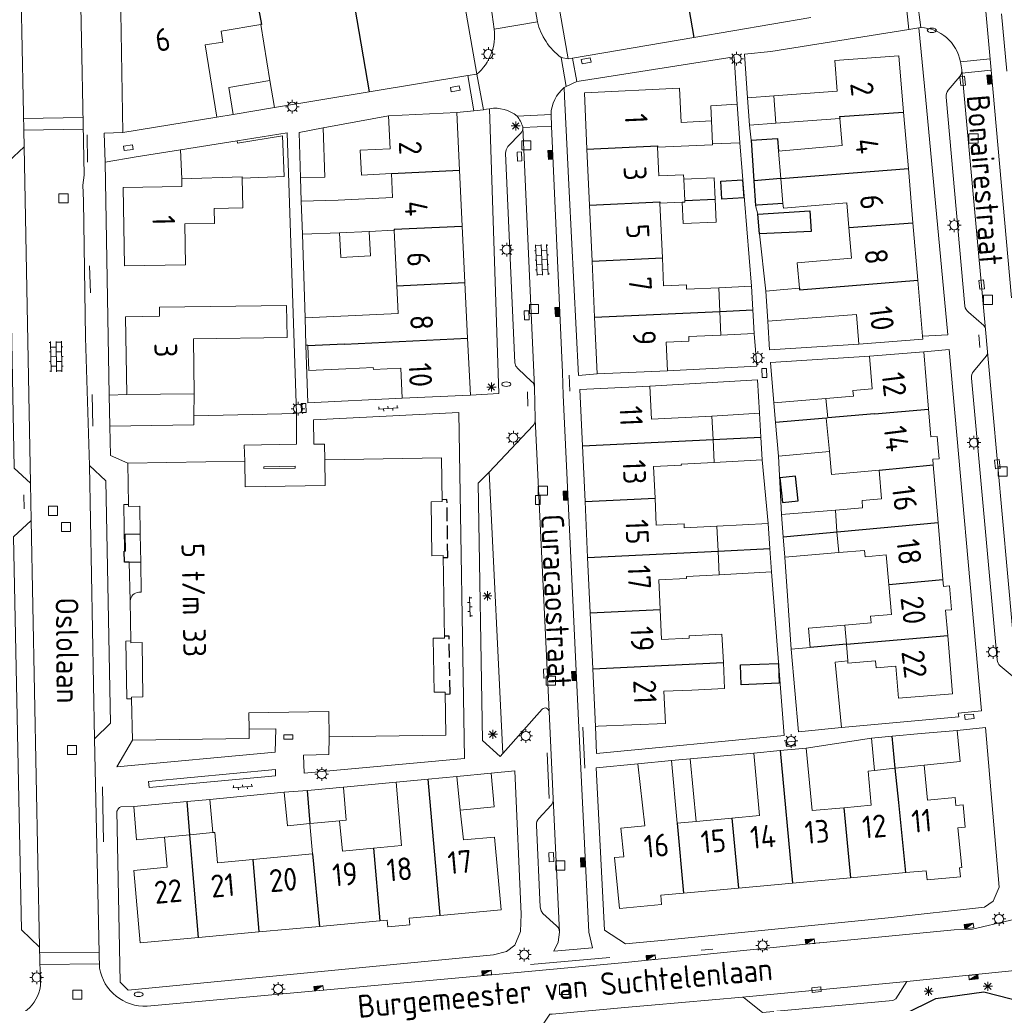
# Model space of a CAD drawing. Extents: x 168769 to 512904, y 516715 to 1559940.
# Tile 70 of 186: x 169092 to 169200, y 519650 to 519758. Entities that reach past the tile are written whole.
import ezdxf

# ---------------------------------------------------------------- set-up
doc = ezdxf.new("R2010")
doc.units = 0
doc.header["$MEASUREMENT"] = 0
doc.linetypes.add('OVERBOUW', pattern=[2, 1.5, -0.5])
doc.layers.get('0').update_dxf_attribs({"linetype": 'CONTINUOUS'})
for name, color, linetype, lineweight in [('B01_HOOFDGEBOUW', 10, 'CONTINUOUS', 0), ('B02_bijgebouw', 12, 'CONTINUOUS', 0), ('B07_scheidingsmuur', 14, 'CONTINUOUS', 25), ('B51_Luifel', 7, 'OVERBOUW', 25), ('Q04_wegmarkering', 7, 'CONTINUOUS', 0), ('Q21_LANTAARNPAAL', 7, 'CONTINUOUS', 18), ('Q23_kolk', 7, 'CONTINUOUS', 18), ('Q26_BOOM', 7, 'CONTINUOUS', 18), ('Q28_rioolput', 7, 'CONTINUOUS', 18), ('Q92_BRANDKRAAN', 7, 'CONTINUOUS', 0), ('Q96_STRAATKOLK', 7, 'CONTINUOUS', 0), ('Q97_TROTTOIRKOLK', 7, 'CONTINUOUS', 0), ('S02_symb_open_verh', 7, 'CONTINUOUS', 13), ('T01_Muur', 10, 'CONTINUOUS', 0), ('T02_RASTER', 34, 'CONTINUOUS', 0), ('V00_kant_verharding', 252, 'CONTINUOUS', 0), ('V04_Kant_op_inrit', 254, 'CONTINUOUS', 13), ('V11_VERKEERSDREMPEL', 7, 'CONTINUOUS', 0)]:
    doc.layers.add(name, color=color, linetype=linetype, lineweight=lineweight)
for name, color, linetype in [('B14_dakrand_bijgebouw', 30, 'CONTINUOUS'), ('T20_TALUD', 34, 'CONTINUOUS'), ('Z02_Huisnummer', 253, 'CONTINUOUS'), ('Z06_STRAATNAAM', 7, 'CONTINUOUS')]:
    doc.layers.add(name, color=color, linetype=linetype)
doc.styles.add('ISOCP', font='isocp.shx', dxfattribs={"height": 1.8})

# ---------------------------------------------------------------- blocks, each defined once
blk = doc.blocks.new('Q21')
at = {"color": 0}
for points in [[(-1.5, 0), (-1, 0)], [(-1.06, 1.06), (-0.71, 0.71)], [(0, 1.5), (0, 1)], [(1.06, 1.06), (0.71, 0.71)], [(1.5, 0), (1, 0)], [(-1.06, -1.06), (-0.71, -0.71)], [(0, -1.5), (0, -1)], [(1.06, -1.06), (0.71, -0.71)]]:
    blk.add_lwpolyline(points, dxfattribs=at)
blk.add_circle((0, 0), 1, dxfattribs=at)
blk = doc.blocks.new('Q26')
at = {"color": 0}
for p, q in [((-1, 0), (1, 0)), ((-0.7, 0.7), (0.7, -0.7)), ((0.7, 0.7), (-0.7, -0.7)), ((0, 1), (0, -1))]:
    blk.add_line(p, q, dxfattribs=at)
blk = doc.blocks.new('Q28')
at = {"color": 0}
blk.add_lwpolyline([(1, 1), (1, -1), (-1, -1), (-1, 1)], close=True, dxfattribs=at)
blk = doc.blocks.new('Q97')
blk.add_hatch(color=256).paths.add_polyline_path([(-1, 1), (-1, 0), (1, 1)])
blk.add_line((1, 1), (-1, 0))
at = {"color": 0}
for points in [[(-1, 0), (-1, 1), (1, 1), (1, 0), (-1, 0)], [(0, 0.8), (0, 1)]]:
    blk.add_lwpolyline(points, dxfattribs=at)
blk = doc.blocks.new('Q23')
at = {"color": 0}
blk.add_lwpolyline([(0.99, -0.5), (-0.99, -0.5), (-0.99, 0.5), (0.99, 0.5), (0.99, -0.5)], dxfattribs=at)
blk = doc.blocks.new('Q96')
for p, q in [((-1, 0.88), (1, 0.88)), ((-1, 0.75), (1, 0.75)), ((-1, 0.63), (1, 0.63)), ((-1, 0.5), (1, 0.5)), ((-1, 0.38), (1, 0.38)), ((-1, 0.25), (1, 0.25)), ((-1, 0.12), (1, 0.12))]:
    blk.add_line(p, q)
at = {"color": 0}
blk.add_lwpolyline([(1, 1), (1, 0), (-1, 0), (-1, 1), (1, 1)], dxfattribs=at)
blk = doc.blocks.new('Q92')
at = {"color": 0}
blk.add_ellipse((0, 0), major_axis=(-0.991, 0), ratio=0.499983, start_param=1.570796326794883, end_param=7.853981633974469, dxfattribs=at)
blk = doc.blocks.new('S024')
at = {"color": 0}
for p, q in [((0, 1.2), (6.7, 1.2)), ((0, 0), (6.7, 0)), ((0.2, 1.2), (0.2, 0)), ((1.25, 1.5), (1.25, 1.2)), ((1.25, 0), (1.25, -1.2)), ((2.3, 1.2), (2.3, 0)), ((3.35, 1.5), (3.35, 1.2)), ((3.35, 0), (3.35, -1.2)), ((4.4, 1.2), (4.4, 0)), ((5.45, 1.5), (5.45, 1.2)), ((5.45, 0), (5.45, -1.2)), ((6.5, 1.2), (6.5, 0)), ((0, -1.2), (6.7, -1.2)), ((0.2, -1.2), (0.2, -1.5)), ((2.3, -1.2), (2.3, -1.5)), ((4.4, -1.2), (4.4, -1.5)), ((6.5, -1.2), (6.5, -1.5))]:
    blk.add_line(p, q, dxfattribs=at)
blk = doc.blocks.new('S026')
for p, q in [((0, 0), (4.4, 0)), ((0.2, 0.5), (0.2, 0)), ((1.2, 0), (1.2, -0.5)), ((2.2, 0.5), (2.2, 0)), ((3.2, 0), (3.2, -0.5)), ((4.2, 0.5), (4.2, 0))]:
    blk.add_line(p, q)

msp = doc.modelspace()

# ---------------------------------------------------------------- linework, layer by layer
at = {"layer": 'B01_HOOFDGEBOUW'}
msp.add_line((169103.51, 519704.99), (169104.74, 519705.02), dxfattribs=at)
for points in [[(169151.8, 519754.13), (169149.54, 519767.14), (169149.65, 519767.16), (169149.39, 519771.26), (169149.74, 519771.31), (169149.28, 519774.13), (169162.2, 519776.29)], [(169102.88, 519746.04), (169102.54, 519765.87), (169116.15, 519768.32)], [(169139.15, 519767.36), (169141.76, 519752.46)], [(169178.45, 519758.7), (169165.61, 519756.5)], [(169199.39, 519759.09), (169199.96, 519752.8)], [(169111.92, 519755.67), (169113.87, 519755.99), (169113.67, 519757.18), (169118.03, 519757.9)], [(169119.04, 519751.75), (169118.03, 519757.9)], [(169165.61, 519756.5), (169152.28, 519754.21)], [(169113.22, 519747.75), (169111.92, 519755.67)], [(169152.28, 519754.21), (169151.8, 519754.13)], [(169188.64, 519748.27), (169188.11, 519754.47), (169181.08, 519753.95)], [(169181.08, 519753.95), (169181.33, 519750.59), (169174.37, 519750.07)], [(169129.92, 519750.51), (169140.79, 519752.31)], [(169141.76, 519752.46), (169140.79, 519752.31)], [(169119.53, 519748.79), (169119.04, 519751.75)], [(169129.92, 519750.51), (169119.53, 519748.79)], [(169153.57, 519750.42), (169164.03, 519750.93), (169164.22, 519747.16), (169167.55, 519747.32)], [(169153.57, 519750.42), (169153.85, 519744.22)], [(169174.6, 519747.08), (169174.37, 519750.07)], [(169102.88, 519746.04), (169113.22, 519747.75)], [(169132.07, 519747.89), (169132.24, 519744.26), (169128.94, 519744.1), (169129.08, 519741.38), (169132.37, 519741.54)], [(169139.56, 519748.25), (169132.07, 519747.89)], [(169139.86, 519741.91), (169139.56, 519748.25)], [(169189.16, 519742.11), (169188.64, 519748.27)], [(169167.55, 519747.32), (169167.65, 519744.81)], [(169181.62, 519747.6), (169174.6, 519747.08)], [(169174.9, 519744.02), (169181.88, 519744.61), (169181.62, 519747.6)], [(169167.65, 519744.81), (169167.65, 519744.71), (169161.6, 519744.44)], [(169153.85, 519744.22), (169154.14, 519738.09)], [(169161.6, 519744.44), (169161.74, 519741.29), (169164.47, 519741.41)], [(169175.39, 519738.27), (169175.16, 519740.99), (169174.9, 519744.02)], [(169132.37, 519741.54), (169132.5, 519738.92)], [(169140.16, 519735.77), (169139.86, 519741.91)], [(169164.47, 519741.41), (169164.49, 519740.91)], [(169189.66, 519736.14), (169189.16, 519742.11)], [(169109.35, 519740.95), (169109.37, 519740.13), (169102.93, 519740.03), (169103.06, 519731.41), (169109.77, 519731.52)], [(169109.35, 519740.95), (169116, 519741.17)], [(169109.77, 519731.52), (169109.7, 519736.01), (169112.93, 519736.06), (169112.9, 519737.72), (169116.05, 519737.77), (169116, 519741.05)], [(169116, 519741.05), (169116, 519741.17)], [(169164.49, 519740.91), (169164.6, 519738.57)], [(169126.52, 519738.63), (169122.48, 519738.5)], [(169122.6, 519734.9), (169122.48, 519738.5)], [(169126.52, 519738.63), (169132.5, 519738.92)], [(169154.14, 519738.09), (169154.42, 519731.92)], [(169161.88, 519738.29), (169164.32, 519738.4)], [(169162.15, 519732.27), (169161.88, 519738.29)], [(169164.32, 519738.4), (169164.6, 519738.41)], [(169164.6, 519738.57), (169164.6, 519738.41)], [(169175.39, 519738.27), (169175.44, 519737.74), (169182.41, 519738.33), (169182.64, 519735.63)], [(169190.19, 519729.84), (169189.66, 519736.14)], [(169126.69, 519735.03), (169122.6, 519734.9)], [(169129.94, 519735.19), (169126.69, 519735.03)], [(169132.67, 519735.32), (169129.94, 519735.19)], [(169132.67, 519735.32), (169132.96, 519729.23)], [(169140.46, 519729.58), (169140.16, 519735.77)], [(169182.64, 519735.63), (169182.93, 519732.25), (169176.95, 519731.74), (169177.19, 519728.95)], [(169154.42, 519731.92), (169154.7, 519725.78)], [(169162.15, 519732.27), (169162.28, 519729.23)], [(169140.75, 519723.48), (169140.46, 519729.58)], [(169162.28, 519729.23), (169164.78, 519729.34), (169164.8, 519728.84), (169168.35, 519729)], [(169190.71, 519723.68), (169190.19, 519729.84)], [(169132.96, 519729.23), (169133.11, 519726.18)], [(169168.35, 519729), (169168.47, 519726.4)], [(169175.48, 519728.8), (169173.49, 519728.63)], [(169173.49, 519728.63), (169173.74, 519725.34)], [(169177.19, 519728.95), (169175.48, 519728.8)], [(169103.17, 519725.81), (169106.92, 519725.87), (169106.91, 519726.86)], [(169120.86, 519727.07), (169106.91, 519726.86)], [(169110.73, 519717.36), (169110.64, 519723.39), (169120.91, 519723.54), (169120.86, 519727.07)], [(169122.9, 519725.69), (169133.11, 519726.18)], [(169168.47, 519726.4), (169168.58, 519723.8)], [(169173.74, 519725.34), (169183.48, 519726.08), (169183.73, 519722.81)], [(169103.17, 519725.81), (169103.3, 519717.26)], [(169122.99, 519722.69), (169122.9, 519725.69)], [(169154.7, 519725.78), (169154.99, 519719.53)], [(169141.05, 519717.22), (169140.75, 519723.48)], [(169162.56, 519723.03), (169165.06, 519723.14), (169165.04, 519723.64), (169168.58, 519723.8)], [(169162.7, 519719.88), (169162.56, 519723.03)], [(169183.73, 519722.81), (169190.74, 519723.34), (169190.71, 519723.68)], [(169123.19, 519722.7), (169122.99, 519722.69)], [(169123.19, 519722.63), (169123.19, 519722.7)], [(169127.36, 519720.08), (169123.3, 519719.9), (169123.19, 519722.63)], [(169190.85, 519721.95), (169184.89, 519721.49)], [(169191.38, 519715.66), (169190.85, 519721.95)], [(169184.89, 519721.49), (169185.19, 519717.9), (169183.07, 519717.72), (169183.12, 519717.11), (169180.11, 519716.85)], [(169133.56, 519716.86), (169133.4, 519720.18), (169130.4, 519720.03), (169130.39, 519720.23), (169127.36, 519720.08)], [(169154.99, 519719.53), (169162.7, 519719.88)], [(169160.76, 519718.21), (169153.08, 519717.82), (169153.36, 519711.64)], [(169160.76, 519718.21), (169160.93, 519714.56), (169167.59, 519714.9)], [(169103.3, 519717.26), (169110.73, 519717.36)], [(169133.56, 519716.86), (169141.05, 519717.22)], [(169180.11, 519716.85), (169180.3, 519714.7)], [(169191.38, 519715.66), (169191.64, 519712.61), (169192.34, 519712.67), (169192.54, 519710.22), (169191.85, 519710.16), (169191.9, 519709.54)], [(169167.59, 519714.9), (169167.72, 519712.35)], [(169180.3, 519714.7), (169180.15, 519714.68)], [(169180.15, 519714.68), (169180.49, 519711.03)], [(169167.72, 519712.35), (169167.84, 519709.8)], [(169153.36, 519711.64), (169153.65, 519705.53)], [(169180.49, 519711.03), (169180.73, 519708.49)], [(169103.43, 519709.74), (169116.26, 519709.95)], [(169116.26, 519709.95), (169116.3, 519707.15), (169125.1, 519707.29), (169125.06, 519710.09)], [(169125.06, 519710.09), (169137.89, 519710.31)], [(169125.55, 519679.66), (169138.37, 519679.87), (169138.3, 519684.59), (169137.07, 519684.57), (169136.97, 519690.5), (169138.2, 519690.52), (169138.05, 519699.58), (169136.82, 519699.56), (169136.73, 519705.49), (169137.96, 519705.51), (169137.89, 519710.31)], [(169103.43, 519709.74), (169103.51, 519705.2), (169103.51, 519704.99)], [(169161.18, 519709.37), (169164.23, 519709.52), (169164.22, 519709.62), (169167.84, 519709.8)], [(169161.34, 519705.88), (169161.18, 519709.37)], [(169185.95, 519708.98), (169180.73, 519708.49)], [(169185.95, 519708.98), (169186.21, 519705.83), (169184.07, 519705.65), (169184.13, 519704.84), (169181.14, 519704.59)], [(169192.43, 519703.23), (169191.9, 519709.54)], [(169161.47, 519702.93), (169161.34, 519705.88)], [(169104.74, 519705.02), (169104.79, 519701.95), (169104.85, 519698.88)], [(169153.65, 519705.53), (169153.93, 519699.36)], [(169181.53, 519699.91), (169181.32, 519702.2), (169181.14, 519704.59)], [(169161.47, 519702.93), (169164.52, 519703.07), (169164.54, 519702.64), (169168.13, 519702.81)], [(169168.13, 519702.81), (169168.27, 519700.08)], [(169192.96, 519696.96), (169192.43, 519703.23)], [(169187.01, 519696.42), (169186.72, 519699.66), (169184.41, 519699.45), (169184.34, 519700.16), (169181.53, 519699.91)], [(169153.93, 519699.36), (169154.21, 519693.31)], [(169168.27, 519700.08), (169168.38, 519697.47)], [(169104.85, 519698.88), (169103.59, 519698.87), (169103.67, 519694.63)], [(169104.85, 519698.88), (169104.9, 519695.57), (169104.63, 519695.57)], [(169161.75, 519696.92), (169164.79, 519697.06), (169164.78, 519697.29), (169168.38, 519697.47)], [(169161.9, 519693.67), (169161.75, 519696.92)], [(169192.96, 519696.96), (169193.02, 519696.2), (169193.68, 519696.25), (169193.9, 519693.63), (169193.24, 519693.58), (169193.48, 519690.81)], [(169187.01, 519696.42), (169187.3, 519693.11)], [(169103.67, 519694.63), (169103.76, 519690.21)], [(169162.06, 519690.38), (169161.9, 519693.67)], [(169154.21, 519693.31), (169154.5, 519687.15)], [(169187.3, 519693.11), (169185, 519692.92), (169185.06, 519692.2), (169182.19, 519691.96)], [(169182.36, 519689.84), (169182.19, 519691.96)], [(169162.06, 519690.38), (169165.1, 519690.52)], [(169165.1, 519690.52), (169165.09, 519690.77), (169168.69, 519690.94), (169168.84, 519687.84)], [(169188.08, 519683.92), (169194.02, 519684.41), (169193.48, 519690.81)], [(169103.76, 519690.21), (169103.76, 519690.01), (169104.99, 519690.04), (169105.07, 519684.07)], [(169182.51, 519688.01), (169182.36, 519689.84)], [(169154.5, 519687.15), (169154.79, 519680.83)], [(169168.84, 519687.84), (169168.97, 519684.99)], [(169182.53, 519687.76), (169182.51, 519688.01)], [(169188.08, 519683.92), (169187.79, 519687.45), (169185.63, 519687.27), (169185.57, 519688.01), (169182.53, 519687.76)], [(169165.37, 519684.82), (169168.97, 519684.99)], [(169103.84, 519684.04), (169105.07, 519684.07)], [(169103.84, 519683.85), (169103.84, 519684.04)], [(169155.08, 519680.84), (169162.48, 519681.16), (169162.32, 519684.68)], [(169162.32, 519684.68), (169165.37, 519684.82)], [(169103.94, 519679.31), (169103.84, 519683.85)], [(169116.74, 519680.51), (169116.71, 519682.33), (169125.5, 519682.47), (169125.55, 519679.66)], [(169154.79, 519680.83), (169155.08, 519680.84)], [(169103.94, 519679.31), (169116.75, 519679.51), (169116.74, 519680.51)], [(169172.17, 519677.89), (169175.08, 519678.16)], [(169172.17, 519677.89), (169172.8, 519671.03)], [(169175.08, 519678.16), (169177.93, 519678.43)], [(169177.93, 519678.43), (169178.59, 519671.57)], [(169159.45, 519676.73), (169160.21, 519669.9), (169157.59, 519669.64), (169157.89, 519666.49), (169156.9, 519666.41), (169157.45, 519660.83), (169162.06, 519661.28), (169161.96, 519662.28)], [(169159.45, 519676.73), (169163.13, 519677.07)], [(169163.76, 519670.19), (169163.13, 519677.07)], [(169190.89, 519676.58), (169187.73, 519676.25), (169185.43, 519675.98)], [(169191.25, 519672.74), (169190.89, 519676.58)], [(169139.55, 519675.33), (169136.4, 519675.04)], [(169139.94, 519671.64), (169139.55, 519675.33)], [(169184.73, 519675.91), (169185.43, 519675.98)], [(169185.08, 519672.17), (169184.73, 519675.91)], [(169132.89, 519674.71), (169133.5, 519667.73), (169130.42, 519667.45)], [(169136.4, 519675.04), (169132.89, 519674.71)], [(169182.06, 519671.89), (169185.08, 519672.17)], [(169194.29, 519673.02), (169194.38, 519672.13), (169195.18, 519672.2), (169195.41, 519669.74), (169194.61, 519669.67), (169195.03, 519665.33), (169194.79, 519665.3), (169194.88, 519664.31), (169191.21, 519663.97), (169191.12, 519664.97), (169188.87, 519664.76)], [(169194.29, 519673.02), (169191.25, 519672.74)], [(169140.29, 519668.35), (169139.94, 519671.64)], [(169172.8, 519671.03), (169169.76, 519670.75)], [(169178.59, 519671.57), (169182.06, 519671.89)], [(169123.4, 519670.15), (169123.47, 519670.16)], [(169123.4, 519670.15), (169123.7, 519666.82)], [(169123.47, 519670.16), (169126.66, 519670.46)], [(169130.42, 519667.45), (169127, 519667.13), (169126.66, 519670.46)], [(169165.85, 519670.39), (169163.76, 519670.19)], [(169169.76, 519670.75), (169165.85, 519670.39)], [(169110.24, 519668.92), (169107.44, 519668.65)], [(169112.78, 519669.16), (169110.24, 519668.92)], [(169113.28, 519665.84), (169112.98, 519669.18), (169112.78, 519669.16)], [(169107.44, 519668.65), (169107.74, 519665.35), (169104.07, 519665.01), (169104.79, 519657.07), (169111.18, 519657.65)], [(169143.72, 519668.65), (169140.29, 519668.35)], [(169143.72, 519668.65), (169144.43, 519660.67)], [(169117.17, 519666.21), (169123.7, 519666.82)], [(169113.28, 519665.84), (169117.17, 519666.21)], [(169182.81, 519664.2), (169188.87, 519664.76)], [(169170.49, 519663.07), (169176.45, 519663.62)], [(169176.45, 519663.62), (169182.81, 519664.2)], [(169164.46, 519662.52), (169161.96, 519662.28)], [(169164.46, 519662.52), (169170.49, 519663.07)], [(169144.43, 519660.67), (169137.72, 519660.07)], [(169131.11, 519659.46), (169124.47, 519658.86)], [(169131.92, 519659.54), (169131.11, 519659.46)], [(169134.33, 519659.77), (169134.4, 519659.02), (169131.99, 519658.81), (169131.92, 519659.54)], [(169137.72, 519660.07), (169134.33, 519659.77)], [(169111.18, 519657.65), (169117.81, 519658.26)], [(169117.81, 519658.26), (169124.47, 519658.86)]]:
    msp.add_lwpolyline(points, dxfattribs=at)
msp.add_lwpolyline([(169104.63, 519695.57, 0.336864), (169103.67, 519694.63)], format="xyb", dxfattribs=at)
at = {"layer": 'B02_bijgebouw'}
for points in [[(169115.01, 519748.04), (169114.52, 519751), (169119.04, 519751.75)], [(169174.37, 519750.07), (169171.51, 519749.86)], [(169167.55, 519747.32), (169167.47, 519748.97), (169170.36, 519749.16)], [(169170.65, 519744.92), (169170.36, 519749.16)], [(169171.73, 519746.87), (169171.51, 519749.86)], [(169119.53, 519748.79), (169115.01, 519748.04)], [(169174.6, 519747.08), (169171.73, 519746.87)], [(169120.58, 519741.21), (169120.42, 519745.68), (169115.48, 519744.88), (169115.44, 519745.13)], [(169122.25, 519746.07), (169124.89, 519746.56)], [(169122.25, 519746.07), (169122.4, 519741.08)], [(169122.4, 519741.08), (169125.05, 519741.16), (169124.89, 519746.56)], [(169109.22, 519744.16), (169115.44, 519745.13)], [(169167.65, 519744.81), (169170.65, 519744.92)], [(169109.35, 519740.95), (169109.22, 519744.16)], [(169116, 519741.05), (169120.58, 519741.21)], [(169164.49, 519740.91), (169167.83, 519741.06), (169167.93, 519738.72)], [(169164.32, 519738.4), (169164.43, 519736.05), (169168.05, 519736.21)], [(169167.93, 519738.72), (169168.05, 519736.21)], [(169126.82, 519732.33), (169126.69, 519735.03)], [(169129.94, 519735.19), (169130.07, 519732.49), (169126.82, 519732.33)], [(169168.35, 519729), (169171.94, 519729.18)], [(169171.94, 519729.18), (169172.08, 519726.57)], [(169172.08, 519726.57), (169172.21, 519723.99)], [(169168.58, 519723.8), (169172.21, 519723.99)], [(169180.11, 519716.85), (169174.38, 519716.37)], [(169174.38, 519716.37), (169174.56, 519714.2)], [(169167.59, 519714.9), (169172.8, 519715.21)], [(169172.95, 519712.6), (169172.8, 519715.21)], [(169174.56, 519714.2), (169174.88, 519710.5)], [(169173.09, 519710.1), (169172.95, 519712.6)], [(169174.88, 519710.5), (169180.49, 519711.03)], [(169167.84, 519709.8), (169173.09, 519710.1)], [(169181.14, 519704.59), (169175.21, 519704.1)], [(169175.42, 519701.65), (169175.21, 519704.1)], [(169168.13, 519702.81), (169173.75, 519703.12)], [(169173.95, 519700.36), (169173.75, 519703.12)], [(169175.6, 519699.42), (169175.42, 519701.65)], [(169174.14, 519697.79), (169173.95, 519700.36)], [(169181.53, 519699.91), (169175.6, 519699.42)], [(169168.38, 519697.47), (169174.14, 519697.79)], [(169182.19, 519691.96), (169178.18, 519691.63)], [(169178.39, 519689.5), (169178.18, 519691.63)], [(169176.3, 519689.32), (169178.39, 519689.5)], [(169177.1, 519680.24), (169176.3, 519689.32)], [(169182.51, 519688.01), (169181.12, 519687.89), (169181.83, 519680.71)], [(169181.83, 519680.71), (169177.1, 519680.24)], [(169187.37, 519679.74), (169185.1, 519679.53)], [(169190.58, 519680.03), (169187.37, 519679.74)], [(169190.58, 519680.03), (169194.52, 519680.39)], [(169194.86, 519676.97), (169194.52, 519680.39)], [(169185.43, 519675.98), (169185.1, 519679.53)], [(169165.21, 519677.26), (169163.13, 519677.07)], [(169165.21, 519677.26), (169165.85, 519670.39)], [(169194.86, 519676.97), (169190.89, 519676.58)], [(169143.32, 519675.68), (169139.55, 519675.33)], [(169139.94, 519671.64), (169143.67, 519671.99), (169143.32, 519675.68)], [(169123.15, 519673.8), (169120.58, 519673.59)], [(169120.58, 519673.59), (169120.95, 519669.91), (169123.4, 519670.15)], [(169127.1, 519674.12), (169127.1, 519674.14), (169123.15, 519673.8)], [(169126.66, 519670.46), (169127.41, 519670.53), (169127.1, 519674.12)], [(169109.94, 519672.58), (169104.08, 519672.04)], [(169104.39, 519668.38), (169104.08, 519672.04)], [(169112.45, 519672.8), (169109.94, 519672.58)], [(169112.78, 519669.16), (169112.45, 519672.8)], [(169104.39, 519668.38), (169107.44, 519668.65)]]:
    msp.add_lwpolyline(points, dxfattribs=at)
at = {"layer": 'B07_scheidingsmuur'}
for points in [[(169162.2, 519776.29), (169165.61, 519756.5)], [(169126.55, 519770.2), (169129.92, 519750.51)], [(169116.15, 519768.32), (169118.1, 519757.91), (169118.03, 519757.9)], [(169181.61, 519747.8), (169188.64, 519748.27)], [(169181.61, 519747.8), (169181.62, 519747.6)], [(169153.85, 519744.22), (169161.59, 519744.59)], [(169161.59, 519744.59), (169161.6, 519744.44)], [(169132.37, 519741.54), (169139.86, 519741.91)], [(169175.16, 519740.99), (169189.16, 519742.11)], [(169175.16, 519740.99), (169172.19, 519740.76)], [(169154.14, 519738.09), (169161.87, 519738.44)], [(169161.87, 519738.44), (169161.88, 519738.29)], [(169164.6, 519738.57), (169167.93, 519738.72)], [(169182.64, 519735.63), (169189.66, 519736.14)], [(169132.67, 519735.42), (169140.16, 519735.77)], [(169132.67, 519735.42), (169132.67, 519735.32)], [(169154.42, 519731.92), (169162.15, 519732.27)], [(169132.96, 519729.23), (169140.46, 519729.58)], [(169177.2, 519728.77), (169190.19, 519729.84)], [(169177.19, 519728.95), (169177.2, 519728.77)], [(169154.7, 519725.78), (169168.47, 519726.4)], [(169168.47, 519726.4), (169172.08, 519726.57)], [(169127.22, 519722.82), (169140.75, 519723.48)], [(169127.22, 519722.82), (169123.2, 519722.63), (169123.19, 519722.63)], [(169185.43, 519715.14), (169191.38, 519715.66)], [(169180.15, 519714.68), (169174.56, 519714.2)], [(169185.43, 519715.14), (169180.3, 519714.7)], [(169153.36, 519711.64), (169167.72, 519712.35)], [(169167.72, 519712.35), (169172.95, 519712.6)], [(169185.95, 519708.98), (169191.9, 519709.54)], [(169153.65, 519705.53), (169161.34, 519705.88)], [(169175.42, 519701.65), (169192.43, 519703.23)], [(169168.27, 519700.08), (169173.95, 519700.36)], [(169153.93, 519699.36), (169168.27, 519700.08)], [(169187.01, 519696.42), (169192.96, 519696.96)], [(169154.21, 519693.31), (169161.9, 519693.67)], [(169182.36, 519689.84), (169193.48, 519690.81)], [(169182.36, 519689.84), (169178.39, 519689.5)], [(169154.5, 519687.15), (169168.84, 519687.84)], [(169188.13, 519672.45), (169187.73, 519676.25), (169187.37, 519679.74)], [(169175.08, 519678.16), (169176.45, 519663.62)], [(169137.72, 519660.07), (169136.4, 519675.04)], [(169123.47, 519670.16), (169123.15, 519673.8)], [(169110.24, 519668.92), (169109.94, 519672.58)], [(169188.87, 519664.76), (169188.13, 519672.45)], [(169182.06, 519671.89), (169182.81, 519664.2)], [(169163.76, 519670.19), (169164.46, 519662.52)], [(169169.76, 519670.75), (169170.49, 519663.07)], [(169111.18, 519657.65), (169110.24, 519668.92)], [(169123.7, 519666.82), (169124.47, 519658.86)], [(169130.42, 519667.45), (169131.11, 519659.46)], [(169117.17, 519666.21), (169117.81, 519658.26)]]:
    msp.add_lwpolyline(points, dxfattribs=at)
at = {"layer": 'B14_dakrand_bijgebouw'}
for points in [[(169171.88, 519745.21), (169174.79, 519745.39), (169174.9, 519744.02)], [(169171.88, 519745.21), (169172.19, 519740.76)], [(169168.56, 519740.71), (169170.94, 519740.85), (169171.1, 519738.87), (169168.67, 519738.73), (169168.56, 519740.71)], [(169172.19, 519740.76), (169172.38, 519738.04)], [(169172.58, 519738.06), (169172.38, 519738.04)], [(169175.39, 519738.27), (169172.58, 519738.06)], [(169172.61, 519737.09), (169178.35, 519737.45), (169178.49, 519735.19), (169172.8, 519734.91)], [(169172.8, 519734.91), (169172.61, 519737.09)], [(169175.04, 519708.13), (169175.33, 519705.42), (169177.04, 519705.6), (169176.75, 519708.32), (169175.04, 519708.13)], [(169170.71, 519687.59), (169174.88, 519687.75), (169174.97, 519685.57), (169170.8, 519685.4), (169170.71, 519687.59)]]:
    msp.add_lwpolyline(points, dxfattribs=at)
at = {"layer": 'B51_Luifel'}
for points in [[(169138.06, 519699.36), (169138.58, 519699.38), (169138.48, 519705.74), (169137.96, 519705.72)], [(169103.59, 519698.87), (169103.06, 519698.87), (169103.04, 519700.06)], [(169138.3, 519684.38), (169138.83, 519684.39), (169138.71, 519690.74), (169138.2, 519690.74)]]:
    msp.add_lwpolyline(points, dxfattribs=at)
at = {"layer": 'Q04_wegmarkering'}
for points in [[(169197.65, 519724.4), (169195.04, 519752.95)], [(169146.81, 519746.6), (169148.08, 519718.1)], [(169092.74, 519707.55), (169092.05, 519744.48)], [(169201.16, 519685.51), (169197.86, 519721.98)], [(169148.18, 519714.55), (169149.72, 519682.45)], [(169099.76, 519679.45), (169099.22, 519709.49)], [(169093.74, 519656.59), (169092.82, 519703.43)], [(169150.14, 519672.91), (169150.83, 519658.23)], [(169170.94, 519651.1), (169188.98, 519652.82)]]:
    msp.add_lwpolyline(points, dxfattribs=at)
at = {"layer": 'T01_Muur'}
msp.add_lwpolyline([(169121.8, 519709.4), (169121.8, 519709.19), (169118.37, 519709.14), (169118.37, 519709.35), (169121.8, 519709.4)], dxfattribs=at)
at = {"layer": 'T02_RASTER'}
msp.add_lwpolyline([(169110.67, 519714.94), (169121.95, 519715.18)], dxfattribs=at)
at = {"layer": 'T20_TALUD'}
msp.add_lwpolyline([(169135.97, 519621.77), (169104.97, 519613.73), (169101.28, 519613.18), (169099.5, 519613.67), (169098.69, 519615.78), (169101.03, 519632.03), (169102.65, 519637.22), (169104.16, 519639.75), (169108.06, 519641.68), (169114.21, 519642.99), (169150.14, 519645.52), (169163.21, 519646.6), (169167.32, 519645.94), (169173.14, 519646.37), (169185.62, 519648.28), (169188.69, 519649.22), (169192.19, 519650.95), (169197.45, 519651.68), (169201.87, 519650.55), (169204.59, 519647.57), (169207.32, 519640.24), (169206.39, 519638.68), (169202.9, 519636.46), (169135.97, 519621.77)], dxfattribs=at)
at = {"layer": 'V00_kant_verharding'}
for points in [[(169098.41, 519752.61), (169098.28, 519759.9), (169098.78, 519765.33), (169099.55, 519768.54), (169100.39, 519770.81, -0.410272), (169103.01, 519771.75), (169104.12, 519771.41), (169106.5, 519771.82)], [(169151.01, 519754.3, -0.17539), (169148.42, 519758.22)], [(169190.52, 519757.59, -0.348872), (169194.88, 519753.83)], [(169143.65, 519757.42, -0.254837), (169141.76, 519752.46)], [(169197.45, 519724.84), (169195.75, 519726.32, -0.214415), (169195.38, 519726.98), (169193.3, 519749.95, -0.200826), (169193.54, 519750.69), (169194.83, 519752.21, 0.182845), (169195.04, 519752.95)], [(169151.36, 519751, 0.217228), (169149.91, 519748.03), (169149.95, 519746.74)], [(169143.17, 519748.67, -0.21313), (169146.19, 519747.85, -0.083057), (169146.8, 519746.69), (169146.8, 519746.68)], [(169146.8, 519746.68, -0.22223), (169146.57, 519745.95)], [(169197.45, 519724.84, -0.220024), (169197.65, 519724.4)], [(169197.71, 519721.48, 0.22982), (169197.86, 519721.98)], [(169201.16, 519685.51, 0.226612), (169200.8, 519686.21), (169199.24, 519687.47, -0.194744), (169198.91, 519688.14), (169196.1, 519719.08, -0.21407), (169196.32, 519719.8), (169197.71, 519721.48)], [(169147.76, 519718.71, -0.304996), (169148.08, 519718.1)], [(169147.95, 519713.89, 0.192213), (169148.18, 519714.55)], [(169149.72, 519682.45, 0.602268), (169148.93, 519682.72)], [(169150.14, 519672.91, -0.218732), (169149.94, 519672.17), (169148.58, 519670.7, 0.210426), (169148.3, 519669.98), (169148.72, 519660.98), (169148.82, 519660.56)], [(169102.3, 519671.55, -0.316555), (169102.66, 519671.98)], [(169149.02, 519660.28), (169150.53, 519658.93, -0.207775), (169150.83, 519658.23), (169150.68, 519657.13), (169150.21, 519656.14), (169154.45, 519656.5)], [(169105.54, 519650.09, -0.373759), (169100.3, 519654.28)], [(169089.53, 519648.78, 0.390535), (169093.83, 519652.32)]]:
    msp.add_lwpolyline(points, format="xyb", dxfattribs=at)
for points in [[(169196.85, 519768.29), (169198.24, 519752.91)], [(169142.23, 519767.9), (169143.65, 519757.42)], [(169091.72, 519760.77), (169092.05, 519744.48), (169090.3, 519742.86), (169090.93, 519709.18), (169092.74, 519707.55), (169092.82, 519703.43), (169090.87, 519701.65), (169091.73, 519658.49)], [(169148.42, 519758.22), (169148.19, 519759.46)], [(169174.05, 519754.95), (169189.23, 519757.38), (169190.33, 519757.56)], [(169190.33, 519757.56), (169190.52, 519757.59)], [(169190.71, 519723.68), (169193.48, 519723.84), (169191.03, 519750), (169190.33, 519757.56)], [(169151.01, 519754.3), (169151.8, 519754.13)], [(169153.48, 519751.76), (169170.02, 519754.37)], [(169170.36, 519749.16), (169170.02, 519754.37)], [(169171.51, 519749.86), (169171.16, 519754.64), (169174.05, 519754.95)], [(169194.88, 519753.83), (169195.04, 519752.95)], [(169098.45, 519750.72), (169098.41, 519752.61)], [(169198.24, 519752.91), (169200.49, 519727.9)], [(169152.75, 519751.64), (169151.57, 519751.1), (169151.36, 519751)], [(169151.4, 519750), (169151.36, 519751)], [(169152.75, 519751.64), (169153.48, 519751.76)], [(169098.77, 519723.55), (169098.54, 519738.56), (169098.49, 519740.28), (169098.62, 519741.35), (169098.45, 519750.72)], [(169154.99, 519719.53), (169152.93, 519719.36), (169151.89, 519739.56), (169151.4, 519750)], [(169115.01, 519748.04), (169113.22, 519747.75)], [(169124.89, 519746.56), (169132.07, 519747.89)], [(169139.56, 519748.25), (169141.44, 519748.44), (169142.48, 519748.54)], [(169142.48, 519748.54), (169142.83, 519748.61), (169143.17, 519748.67)], [(169143.17, 519748.67), (169144.18, 519717.37)], [(169149.95, 519746.74), (169151.16, 519719.69)], [(169171.88, 519745.21), (169171.73, 519746.87)], [(169102.88, 519746.04), (169100.81, 519745.99), (169100.92, 519742.8)], [(169115.44, 519745.13), (169120.91, 519746.01)], [(169120.91, 519746.01), (169121.95, 519715.18)], [(169146.57, 519745.95), (169145.18, 519744.5), (169144.99, 519744.15), (169144.92, 519743.78), (169145.94, 519720.77), (169146.06, 519720.4), (169146.3, 519720.08), (169147.76, 519718.71)], [(169170.65, 519744.92), (169171.94, 519729.18)], [(169100.92, 519742.8), (169104.33, 519743.39), (169109.22, 519744.16)], [(169100.92, 519742.8), (169101.39, 519717.22)], [(169122.4, 519741.08), (169122.48, 519738.5)], [(169172.38, 519738.04), (169172.61, 519737.09)], [(169122.6, 519734.9), (169122.9, 519725.69)], [(169172.8, 519734.91), (169173.49, 519728.63)], [(169173.74, 519725.34), (169173.91, 519722.17)], [(169172.21, 519723.99), (169172.5, 519720.39), (169162.7, 519719.88)], [(169197.86, 519721.98), (169197.65, 519724.4)], [(169098.77, 519723.55), (169099.22, 519709.49)], [(169123.18, 519716.36), (169122.99, 519722.69)], [(169183.73, 519722.81), (169173.91, 519722.17)], [(169193.65, 519722.22), (169190.85, 519721.95)], [(169193.65, 519722.22), (169197.18, 519682.53)], [(169174.02, 519720.79), (169184.89, 519721.49)], [(169174.38, 519716.37), (169174.02, 519720.79)], [(169151.16, 519719.69), (169151.24, 519717.19)], [(169160.76, 519718.21), (169172.59, 519718.89)], [(169172.8, 519715.21), (169172.59, 519718.89)], [(169148.08, 519718.1), (169148.18, 519714.55)], [(169103.3, 519717.26), (169101.39, 519717.22)], [(169101.39, 519717.22), (169101.46, 519713.8)], [(169110.73, 519717.36), (169110.67, 519714.94)], [(169123.18, 519716.36), (169133.56, 519716.86)], [(169141.05, 519717.22), (169144.18, 519717.37)], [(169151.24, 519717.19), (169152.97, 519680.72)], [(169125.55, 519679.66), (169125.51, 519677.73), (169122.73, 519677.67), (169122.78, 519675.68), (169140.41, 519677.31), (169139.79, 519715.31)], [(169125.06, 519710.09), (169125.02, 519711.82), (169123.87, 519711.84), (169123.83, 519714.49), (169139.79, 519715.31)], [(169101.46, 519713.8), (169110.66, 519713.96), (169110.67, 519714.94)], [(169121.95, 519715.18), (169121.95, 519711.83), (169116.21, 519711.73), (169116.26, 519709.95)], [(169101.46, 519713.8), (169101.52, 519710.58), (169103.43, 519709.74)], [(169143.12, 519708.76), (169147.95, 519713.89)], [(169173.75, 519703.12), (169173.09, 519710.1)], [(169175.21, 519704.1), (169174.88, 519710.5)], [(169101.51, 519681.19), (169101.01, 519707.78), (169099.22, 519709.49)], [(169144.63, 519677.84), (169144.33, 519677.5), (169142.4, 519679.28), (169141.92, 519707.54), (169143.12, 519708.76)], [(169144.63, 519677.84), (169143.12, 519708.76)], [(169103.51, 519705.2), (169102.97, 519705.2), (169103.05, 519700.07), (169103.16, 519700.07), (169103.13, 519701.93), (169104.79, 519701.95)], [(169176.3, 519689.32), (169175.6, 519699.42)], [(169175.51, 519679.82), (169174.14, 519697.79)], [(169103.76, 519690.21), (169103.22, 519690.19), (169103.31, 519683.85), (169103.84, 519683.85)], [(169148.93, 519682.72), (169144.63, 519677.84)], [(169149.72, 519682.45), (169150.14, 519672.91)], [(169181.83, 519680.71), (169194.69, 519681.87), (169194.65, 519682.27), (169197.18, 519682.53)], [(169100.3, 519654.28), (169099.76, 519679.45), (169101.51, 519681.19)], [(169152.97, 519680.72), (169153.17, 519676.21)], [(169175.51, 519679.82), (169154.92, 519677.83), (169154.79, 519680.83)], [(169197.62, 519680.7), (169194.52, 519680.39)], [(169197.62, 519680.7), (169199.14, 519663.16)], [(169103.94, 519679.31), (169102.21, 519676.4), (169119.61, 519678.01), (169119.69, 519680.54), (169116.74, 519680.51)], [(169177.93, 519678.43), (169185.1, 519679.53)], [(169172.17, 519677.89), (169165.21, 519677.26)], [(169154.86, 519676.29), (169159.45, 519676.73)], [(169105.71, 519674.79), (169105.77, 519674.1), (169119.65, 519675.39), (169119.63, 519676.08), (169105.71, 519674.79)], [(169143.32, 519675.68), (169145.92, 519675.95)], [(169145.92, 519675.95), (169146.62, 519660.2)], [(169153.17, 519676.21), (169154.05, 519658.22)], [(169158.08, 519656.93), (169155.78, 519658.45), (169154.86, 519676.29)], [(169132.89, 519674.71), (169127.1, 519674.14)], [(169112.45, 519672.8), (169120.58, 519673.59)], [(169102.66, 519671.98), (169104.08, 519672.04)], [(169103.45, 519651.86), (169102.59, 519652.74), (169102.22, 519671.55), (169102.3, 519671.55)], [(169162.42, 519657.36), (169186.96, 519659.79), (169197.51, 519660.98), (169198.47, 519661.63), (169199.14, 519663.16)], [(169196.19, 519658.55), (169200.26, 519659.49), (169210.11, 519661.78)], [(169146.62, 519660.2), (169146.54, 519658.29), (169145.95, 519656.81), (169145.01, 519656.09), (169143.58, 519655.75)], [(169148.82, 519660.56), (169149.02, 519660.28)], [(169093.83, 519652.32), (169093.74, 519656.59), (169091.73, 519658.49)], [(169154.05, 519658.22), (169154.45, 519656.5)], [(169194.2, 519658.48), (169179.42, 519657.05), (169179.38, 519657.04)], [(169196.19, 519658.55), (169194.2, 519658.48)], [(169157.68, 519654.87), (169179.38, 519657.04)], [(169162.42, 519657.36), (169158.08, 519656.93)], [(169179.38, 519657.04), (169179.42, 519657.05)], [(169103.45, 519651.86), (169143.58, 519655.75)], [(169157.68, 519654.87), (169145.83, 519653.75)], [(169145.83, 519653.75), (169105.54, 519650.09)], [(169188.98, 519652.82), (169201.22, 519654.04)], [(169120.47, 519646.43), (169122.97, 519644.56), (169123.13, 519644.55), (169128.29, 519645.16), (169129.7, 519646.91), (169130.04, 519647.04), (169132, 519645.46), (169138.34, 519646.08), (169139.68, 519647.94), (169140.14, 519647.97), (169141.91, 519646.52), (169148.35, 519647.09), (169149.78, 519649.2), (169150.05, 519649.23), (169158.81, 519650.02), (169160.93, 519650.21), (169170.94, 519651.1), (169171.16, 519650.97), (169173.14, 519649.41), (169187.44, 519650.71), (169187.78, 519650.92), (169188.98, 519652.82)]]:
    msp.add_lwpolyline(points, dxfattribs=at)
at = {"layer": 'V04_Kant_op_inrit'}
for points in [[(169098.96, 519745.81), (169099.01, 519742.8)], [(169099.23, 519731.41), (169099.31, 519728.43)], [(169196.89, 519723.84), (169197.03, 519722.45)], [(169151.92, 519719.4), (169151.99, 519717.65)], [(169147.31, 519717.57), (169147.38, 519716.01)], [(169099.51, 519717.29), (169099.58, 519713.8)], [(169092.01, 519706.26), (169092.05, 519704.72)], [(169153.4, 519680.73), (169153.61, 519676.23)], [(169149.49, 519677.91), (169149.72, 519672.89)], [(169100.77, 519668.16), (169100.63, 519674.18)], [(169166.4, 519656.26), (169167.67, 519656.36)], [(169147.65, 519654.66), (169156.36, 519655.45)]]:
    msp.add_lwpolyline(points, dxfattribs=at)
at = {"layer": 'V11_VERKEERSDREMPEL'}
for points in [[(169188.88, 519760.47), (169189.23, 519757.38)], [(169190.13, 519760.68), (169190.52, 519757.59)], [(169148.42, 519758.22), (169143.65, 519757.42)], [(169151.01, 519754.3), (169151.57, 519751.1)], [(169152.28, 519754.21), (169152.75, 519751.64)], [(169194.88, 519753.83), (169198.15, 519754.16)], [(169140.79, 519752.31), (169141.44, 519748.44)], [(169141.76, 519752.46), (169142.48, 519748.54)], [(169195.02, 519752.57), (169198.24, 519752.91)], [(169149.91, 519748.03), (169146.19, 519747.85)], [(169091.97, 519747.58), (169098.48, 519747.7)], [(169149.95, 519746.74), (169146.81, 519746.6)], [(169098.51, 519746.41), (169092.01, 519746.31)], [(169093.76, 519655.96), (169100.25, 519656.03)], [(169100.29, 519654.74), (169093.79, 519654.69)]]:
    msp.add_lwpolyline(points, dxfattribs=at)

# ---------------------------------------------------------------- block references
at = {"layer": 'Q21_LANTAARNPAAL', "xscale": 0.5, "yscale": 0.5}
for p in [(169143.03, 519754.66), (169170.29, 519754.16), (169121.49, 519748.89), (169194.21, 519735.87), (169145.04, 519733.18), (169172.61, 519721.3), (169122.13, 519715.72), (169145.78, 519712.53), (169196.36, 519711.99), (169198.46, 519689), (169147.14, 519679.77), (169176.28, 519679.23), (169124.73, 519675.59), (169199.12, 519659.68), (169173.15, 519656.76), (169146.97, 519655.76), (169093.42, 519653.25), (169119.94, 519651.97)]:
    msp.add_blockref('Q21', p, dxfattribs=at)
at = {"layer": 'Q23_kolk'}
for p, xscale, yscale, rotation in [((169153.77, 519753.92), 0.5, 0.5, 10.35495039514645), ((169195.13, 519751.72), 0.4999999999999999, 0.4999999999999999, 276.653256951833), ((169139.39, 519750.85), 0.5, 0.5, 10.35495039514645), ((169103.48, 519744.38), 0.4999999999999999, 0.4999999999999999, 7.522749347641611), ((169146.45, 519743.41), 0.5, 0.5, 272.3238101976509), ((169197.22, 519729.35), 0.4999999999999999, 0.4999999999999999, 276.653256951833), ((169147.24, 519725.98), 0.5, 0.5, 92.2711688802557), ((169173.35, 519719.64), 0.4999999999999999, 0.4999999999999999, 272.0797683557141), ((169122.75, 519715.79), 0.4999999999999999, 0.4999999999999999, 272.0797683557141), ((169198.93, 519709.62), 0.4999999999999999, 0.4999999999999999, 276.653256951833), ((169148.47, 519705.68), 0.4999999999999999, 0.4999999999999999, 269.9663871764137), ((169149.36, 519686.64), 0.5, 0.5, 272.4008542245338), ((169195.86, 519681.88), 0.5, 0.5, 5.457910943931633), ((169121.06, 519679.66), 0.5, 0.5, 0.5493749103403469), ((169176.23, 519678.9), 0.5, 0.5, 5.457910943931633), ((169149.94, 519666.46), 0.5, 0.5, 272.331588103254), ((169179.08, 519651.91), 0.5, 0.5, 5.912051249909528)]:
    msp.add_blockref('Q23', p, dxfattribs=dict(at, xscale=xscale, yscale=yscale, rotation=rotation))
at = {"layer": 'Q26_BOOM', "xscale": 0.5, "yscale": 0.5}
for p in [(169146.03, 519746.77), (169143.37, 519718.09), (169142.92, 519695.16), (169143.52, 519679.96), (169197.89, 519652.28), (169191.38, 519651.74)]:
    msp.add_blockref('Q26', p, dxfattribs=at)
at = {"layer": 'Q28_rioolput', "xscale": 0.5, "yscale": 0.5}
for p in [(169196.32, 519745.39), (169147.2, 519744.65), (169096.36, 519738.82), (169148.04, 519726.67), (169197.92, 519727.67), (169199.52, 519708.82), (169149.01, 519706.71), (169095.2, 519704.5), (169096.64, 519702.72), (169149.89, 519685.84), (169097.29, 519678.23), (169150.93, 519665.55), (169097.87, 519651.37), (169151.35, 519651.89)]:
    msp.add_blockref('Q28', p, dxfattribs=at)
at = {"layer": 'Q92_BRANDKRAAN', "xscale": 0.5, "yscale": 0.5}
for p in [(169191.74, 519757.28), (169144.99, 519718.41), (169104.6, 519651.4)]:
    msp.add_blockref('Q92', p, dxfattribs=at)
at = {"layer": 'Q96_STRAATKOLK'}
for p, xscale, yscale, rotation in [((169198.33, 519751.89), 0.5, 0.5, 96.17364854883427), ((169150.09, 519743.62), 0.4999999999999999, 0.4999999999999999, 92.9742898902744), ((169150.86, 519726.35), 0.5, 0.5, 92.75910765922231), ((169151.76, 519706.18), 0.5, 0.5, 92.75910765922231), ((169152.7, 519686.37), 0.5, 0.5, 92.58496161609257), ((169153.67, 519665.9), 0.5, 0.5, 92.58496161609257)]:
    msp.add_blockref('Q96', p, dxfattribs=dict(at, xscale=xscale, yscale=yscale, rotation=rotation))
at = {"layer": 'Q97_TROTTOIRKOLK', "xscale": 0.5, "yscale": 0.5}
for p, rotation in [((169195.86, 519658.64), 9.256987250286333), ((169178.38, 519656.95), 5.264653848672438), ((169160.9, 519655.2), 5.3504627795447), ((169142.86, 519653.53), 4.406628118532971), ((169196.3, 519653.53), 185.5648790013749), ((169124.41, 519651.81), 5.174933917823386)]:
    msp.add_blockref('Q97', p, dxfattribs=dict(at, rotation=rotation))
at = {"layer": 'S02_symb_open_verh', "xscale": 0.5, "yscale": 0.5}
for name, p, rotation in [('S024', (169148.99, 519730.39), 92.9005521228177), ('S024', (169095.54, 519723.11), 270.8942242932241), ('S026', (169130.92, 519715.67), 3.856341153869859), ('S026', (169140.96, 519695.05), 271.9202425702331), ('S026', (169114.95, 519674.06), 5.101009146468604)]:
    msp.add_blockref(name, p, dxfattribs=dict(at, rotation=rotation))

# ---------------------------------------------------------------- texts
at = {"layer": 'Z02_Huisnummer', "style": 'ISOCP'}
for s, rotation, p in [('6', 9.776, (169106.66, 519754.88)), ('2', 276.6205, (169182.76, 519751.45)), ('1', 272.6073, (169157.99, 519748.08)), ('2', 272.7503, (169133.18, 519745.07)), ('4', 276.6205, (169183.29, 519745.26)), ('3', 273, (169157.86, 519742.28)), ('6', 276.6211, (169183.8, 519739.09)), ('4', 273, (169133.81, 519738.48)), ('1', 270.8719, (169106.11, 519736.95)), ('5', 273, (169158.16, 519735.95)), ('6', 273, (169134.08, 519732.86)), ('8', 276.6205, (169184.31, 519733.13)), ('7', 273, (169158.43, 519730.15)), ('10', 276.6205, (169184.84, 519726.82)), ('8', 273, (169134.41, 519725.98)), ('9', 273, (169158.88, 519724.27)), ('3', 271, (169106.33, 519722.91)), ('10', 273, (169134.25, 519720.69)), ('12', 277, (169186.19, 519719.55)), ('11', 272.4452, (169157.42, 519715.99)), ('14', 277, (169186.43, 519713.67)), ('13', 272, (169157.78, 519710.07)), ('16', 277, (169187.34, 519707.09)), ('15', 272, (169158.08, 519703.53)), ('5 t/m 33', 271.0067, (169109.31, 519700.94)), ('18', 277, (169187.83, 519701.24)), ('17', 272, (169158.31, 519698.51)), ('20', 277, (169188.28, 519694.96)), ('19', 272, (169158.62, 519691.79)), ('22', 277, (169188.39, 519689.04)), ('21', 272, (169158.94, 519685.9)), ('12', 5, (169184.21, 519668.48)), ('11', 5, (169189.61, 519669.12)), ('14', 5, (169171.9, 519667.35)), ('13', 5, (169177.89, 519667.9)), ('16', 5.2818, (169160.23, 519666.37)), ('15', 5, (169166.48, 519666.85)), ('17', 5, (169138.67, 519664.57)), ('19', 5, (169126, 519663.22)), ('18', 5, (169131.97, 519663.76)), ('21', 5, (169112.64, 519662)), ('20', 5, (169119.07, 519662.59)), ('22', 5.1771, (169106.44, 519661.32))]:
    msp.add_text(s, height=2.5, rotation=rotation, dxfattribs=at).set_placement(p)
at = {"layer": 'Z06_STRAATNAAM', "style": 'ISOCP'}
for s, rotation, p in [('Bonairestraat', 274.5371, (169195.56, 519750.08)), ('Curacaostraat', 272.5791, (169148.8, 519704.08)), ('Oslolaan', 270.6871, (169095.48, 519694.97)), ('Burgemeester van Suchtelenlaan', 5.2239, (169128.79, 519648.8))]:
    msp.add_text(s, height=2.5, rotation=rotation, dxfattribs=at).set_placement(p)

doc.saveas('drawing.dxf')
